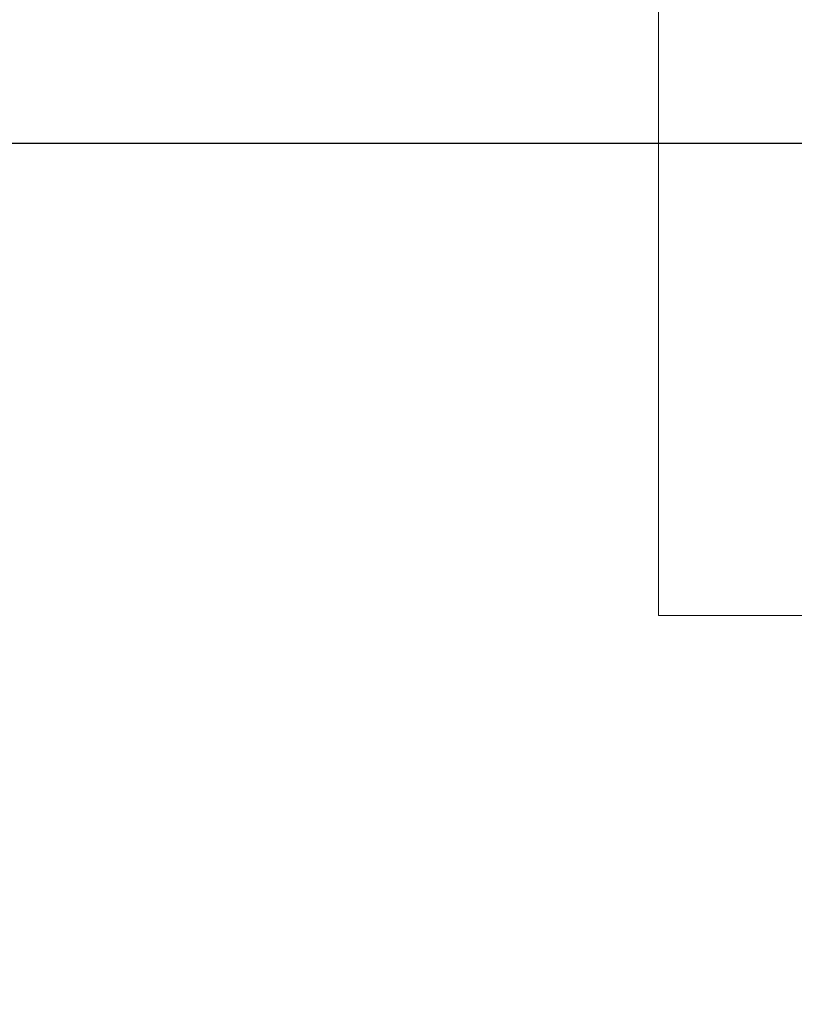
# Model space of a CAD drawing. Header units: centimetres. Extents: x -228435 to 46820, y -89367 to 152985.
# Tile 68 of 252: x -31926 to -30730, y 35000 to 36520. Entities that reach past the tile are written whole.
import ezdxf

# ---------------------------------------------------------------- set-up
doc = ezdxf.new("R2010")
doc.units = ezdxf.units.CM
doc.header["$LTSCALE"] = 50
for name, pattern in [('Kondygnacja  -0_5$0$HIDDEN', [9.525, 6.35, -3.175]), ('Kondygnacja  -0_5$0$HIDDEN2', [4.7625, 3.175, -1.5875]), ('Osie rzutów$0$DASHDOT2', [12.7, 6.35, -3.175, 0, -3.175])]:
    doc.linetypes.add(name, pattern=pattern)
for name, color, linetype in [('Kondygnacja  -0_5$0$ARCH_KONSTR_POWYŻEJ RZUTU', 8, 'Kondygnacja  -0_5$0$HIDDEN'), ('Kondygnacja  -0_5$0$ARCH_KONSTR_POWYŻEJ RZUTU_IST', 8, 'Kondygnacja  -0_5$0$HIDDEN2'), ('Osie rzutów$0$ARCH_INFO_OSIE_IST', 8, 'Osie rzutów$0$DASHDOT2'), ('Osie rzutów$0$ARCH_INFO_OSIE_OPISY_IST', 8, 'Continuous')]:
    doc.layers.add(name, color=color, linetype=linetype)
doc.layers.add('SU Lampy kwadratowe  -05$0$ARCH_SUFITY_PODWIESZANE', color=8, linetype='Continuous', lineweight=9)

# ---------------------------------------------------------------- blocks, each defined once
blk = doc.blocks.new('Osie rzutów')
at = {"layer": 'Osie rzutów$0$ARCH_INFO_OSIE_IST', "ltscale": 10}
blk.add_line((4436.24, 8000), (15156.54, 8000), dxfattribs=at)
blk = doc.blocks.new('SU Lampy kwadratowe  -05$0$moduł sufitu')
at = {"layer": 'SU Lampy kwadratowe  -05$0$ARCH_SUFITY_PODWIESZANE'}
blk.add_lwpolyline([(360, -360), (540, -360), (540, -540), (360, -540)], close=True, dxfattribs=at)
blk = doc.blocks.new('SU Lampy kwadratowe  -05')
at = {"layer": 'SU Lampy kwadratowe  -05$0$ARCH_SUFITY_PODWIESZANE'}
blk.add_blockref('SU Lampy kwadratowe  -05$0$moduł sufitu', (8660, 8600), dxfattribs=at)
blk = doc.blocks.new('Kondygnacja  -0_5$0$konstrukcja istniejąca -0.5')
at = {"layer": 'Kondygnacja  -0_5$0$ARCH_KONSTR_POWYŻEJ RZUTU_IST', "ltscale": 10}
blk.add_lwpolyline([(9782, 8132.89), (8738, 8132.89)], dxfattribs=at)

msp = doc.modelspace()

# ---------------------------------------------------------------- block references
at = {"layer": 'Kondygnacja  -0_5$0$ARCH_KONSTR_POWYŻEJ RZUTU', "xscale": 10, "yscale": 10, "zscale": 10}
msp.add_blockref('Kondygnacja  -0_5$0$konstrukcja istniejąca -0.5', (-121140, -45000), dxfattribs=at)
at = {"layer": 'Osie rzutów$0$ARCH_INFO_OSIE_OPISY_IST', "xscale": 10, "yscale": 10, "zscale": 10}
msp.add_blockref('Osie rzutów', (-121140, -45000), dxfattribs=at)
at = {"layer": 'SU Lampy kwadratowe  -05$0$ARCH_SUFITY_PODWIESZANE', "xscale": 10, "yscale": 10, "zscale": 10}
msp.add_blockref('SU Lampy kwadratowe  -05', (-121140, -45000), dxfattribs=at)

doc.saveas('drawing.dxf')
